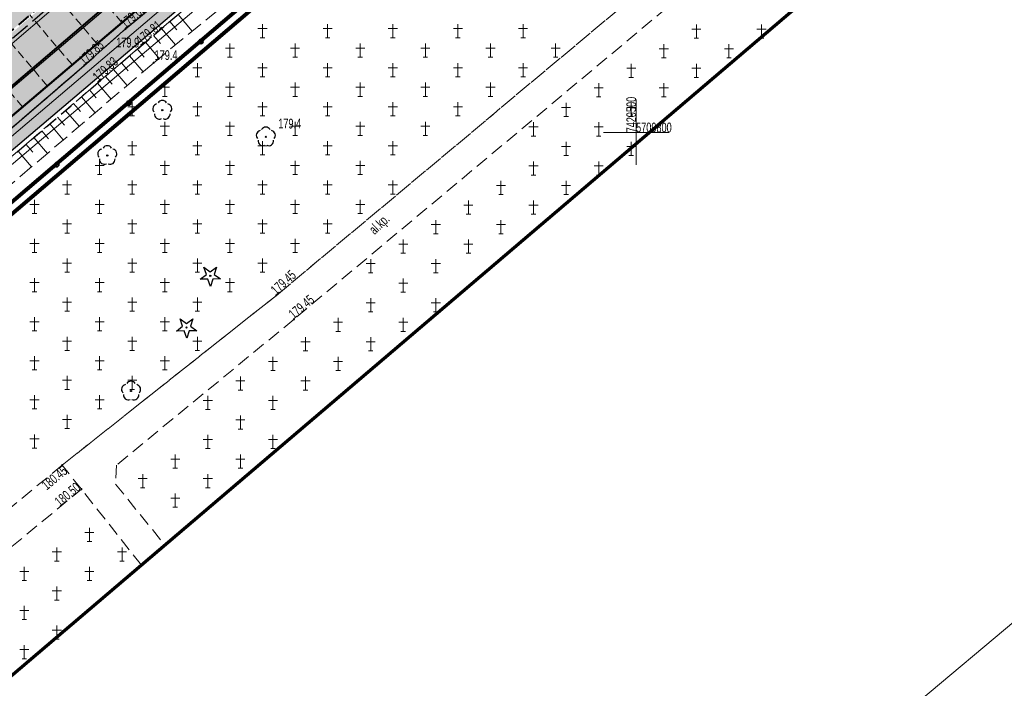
# Model space of a CAD drawing. Header units: metres. Extents: x 7429064 to 7431133, y 5709479 to 5714472.
# Tile 33 of 140: x 7429453 to 7429528, y 5709757 to 5709809. Entities that reach past the tile are written whole.
import ezdxf
from ezdxf.enums import TextEntityAlignment as Align

# ---------------------------------------------------------------- set-up
doc = ezdxf.new("R2010")
doc.units = ezdxf.units.M
for name, pattern in [('1', [0]), ('2_BUBZ02', [1.75, 1.25, -0.5]), ('2_KTCR01', [1.5, 1, -0.5]), ('2_KTCR02', [1.5, 1, -0.5]), ('2_KTJZ01', [2, 1.5, -0.5]), ('2_KTKR01', [0]), ('2_KTPL01', [2, 1.5, -0.5]), ('2_PTCM', [1.5, 1, -0.5]), ('3_1', [0]), ('3_BUBZ02', [1.75, 1.25, -0.5]), ('3_BUBZ02G', [1.75, 1.25, -0.5]), ('3_KTCR01', [1.5, 1, -0.5]), ('3_KTCR02', [1.5, 1, -0.5]), ('3_KTJZ01', [2, 1.5, -0.5]), ('3_KTKR01', [0]), ('3_KTPL01', [2, 1.5, -0.5]), ('3_PTCM', [1.5, 1, -0.5]), ('4_SUPE_01', [0]), ('4_SUPT_01', [0]), ('4_SUPW_01', [0]), ('7_1', [0]), ('7_SUPE_01', [0]), ('7_SUPT_01', [0]), ('7_SUPW_01', [0]), ('DASHED2', [0.375, 0.25, -0.125]), ('HIDDEN', [0.375, 0.25, -0.125])]:
    doc.linetypes.add(name, pattern=pattern)
doc.layers.add('_1_Mapa', color=7, linetype='Continuous')
for name, color, linetype, lineweight in [('_D_7_PAS DROGOWY_PODZIAL', 1, 'Continuous', 50), ('_D_7_TEREN NIEZBEDNY DLA OB_BUD', 252, 'HIDDEN', 50), ('_D_8_Wymiary', 7, 'Continuous', 20), ('arkusz', 252, 'Continuous', 18), ('BUBZ_L_1', 252, '2_BUBZ02', 18), ('D_1_LINIA_KRAWĘŻNIK_BET_20_30 WYN 0-2 CM', 5, 'HIDDEN', 40), ('D_1_LINIA_KRAWĘŻNIK_BET_20_30 WYN 12 CM - III', 7, 'Continuous', 50), ('Dr-Krawędż nawierzchni', 250, 'DASHED2', 18), ('KRZYZE_L_0', 252, '1', 18), ('KRZYZE_T_0', 252, 'Continuous', 18), ('KTCR_E_T_0', 252, 'Continuous', 15), ('KTCR_L_0', 252, '2_KTCR01', 18), ('KTCR_L_1', 252, '2_KTCR02', 30), ('KTJZ_L_0', 252, '2_KTJZ01', 30), ('KTKR_L_0', 252, '2_KTKR01', 30), ('KTOK_L_4', 252, 'Continuous', 35), ('KTPL_L_0', 252, '2_KTPL01', 30), ('OBOP_T_0', 82, 'Continuous', 30), ('OBOP_T_1', 82, 'Continuous', 30), ('PTCM_L_0', 252, '2_PTCM', 18), ('RTPW_T_0', 252, 'Continuous', 15), ('RTPW_T_1', 252, 'Continuous', 15), ('SUPE_L_3', 252, '4_SUPE_01', 18), ('SUPT_L_0', 252, '4_SUPT_01', 18), ('SUPW_L_0', 252, '4_SUPW_01', 18), ('zakres', 252, 'Continuous', 70)]:
    doc.layers.add(name, color=color, linetype=linetype, lineweight=lineweight)
doc.layers.add('D_1_LINIA_OBRZEŻE_BET_6x30cm - III', color=24, linetype='Continuous', lineweight=30, transparency=0.3)
for name, color, linetype, lineweight, true_color, transparency in [('D_2_HECZ_CHODNIK_KOSTKA', 7, 'Continuous', 0, 0xf7f588, 0.35), ('D_2_HECZ_DROGI KOSTKA', 7, 'Continuous', 13, 0xffbea8, 0.3), ('D_2_HECZ_JEZDNIA KR3- NOWA KONSTRUKCJA', 7, 'Continuous', 13, 0x99e6ff, 0.3)]:
    doc.layers.add(name, color=color, linetype=linetype, lineweight=lineweight, true_color=true_color, transparency=transparency)
doc.layers.add('DZIALKA_L_0', color=7, linetype='1', lineweight=40, true_color=0x008000)
doc.styles.add('major_arial', font='arial.ttf')
doc.dimstyles.new('major_500', dxfattribs={"dimtxt": 0.8, "dimasz": 0.8, "dimexe": 0.5, "dimexo": 1, "dimgap": 0.3, "dimtad": 1, "dimzin": 1, "dimdsep": 46, "dimtxsty": 'major_arial', "dimcen": 0, "dimse1": 1, "dimse2": 1, "dimaunit": 1, "dimadec": 1, "dimazin": 0, "dimtfac": 1, "dimtix": 1, "dimtmove": 0, "dimatfit": 3, "dimfxl": 2, "dimfxlon": 1, "dimtolj": 1, "dimarcsym": 0})

# ---------------------------------------------------------------- blocks, each defined once
blk = doc.blocks.new('*D17')
at = {"layer": '_D_8_Wymiary', "color": 0, "lineweight": -2, "transparency": 16777216}
for p, q in [((7429475.119, 5709822.137), (7429474.388, 5709822.999)), ((7429446.728, 5709798.873), (7429474.101, 5709822.1)), ((7429446.525, 5709797.875), (7429445.794, 5709798.737))]:
    blk.add_line(p, q, dxfattribs=at)
at = {"layer": '_D_8_Wymiary', "color": 0, "transparency": 16777216}
for points in [[(7429474.015, 5709822.202), (7429474.188, 5709821.998), (7429474.711, 5709822.618)], [(7429446.641, 5709798.975), (7429446.814, 5709798.772), (7429446.118, 5709798.356)]]:
    blk.add_solid(points, dxfattribs=at)
at = {"layer": 'Defpoints', "color": 0, "transparency": 16777216}
for p in [(7429474.711, 5709822.618), (7429475.766, 5709821.375), (7429447.172, 5709797.113)]:
    blk.add_point(p, dxfattribs=at)
at = {"layer": '_D_8_Wymiary', "color": 0, "transparency": 16777216, "insert": (7429459.524, 5709811.537), "char_height": 0.8, "attachment_point": 5, "rotation": 40.31443, "style": 'major_arial'}
blk.add_mtext('\\A1;15szt.x2.50\\P37.50', dxfattribs=at)
blk = doc.blocks.new('3_OBOP02_01')
at = {"linetype": 'Continuous'}
blk.add_circle((0, 0), 0.045, dxfattribs=at)
for centre, start, end in [((-0.357, 0.116), 102.14447, 221.86002), ((0, 0.375), 30.14012, 149.85988), ((0.357, 0.116), 318.13998, 77.85553), ((-0.22, -0.303), 174.14818, 293.85423), ((0.22, -0.303), 246.14577, 5.85182)]:
    blk.add_arc(centre, 0.375, start, end, dxfattribs=at)
blk = doc.blocks.new('3_OBOP01_01')
at = {"linetype": 'Continuous'}
for p, q in [((-0.78225, -0.26495), (-0.3012, 0.09375)), ((-0.3012, 0.09375), (-0.4937, 0.6621)), ((-0.4937, 0.6621), (-0.0039, 0.31545)), ((-0.0039, 0.31545), (0.4771, 0.67415)), ((0.4771, 0.67415), (0.2988, 0.1012)), ((0.2988, 0.1012), (0.7886, -0.24545)), ((-0.18225, -0.2575), (-0.78225, -0.26495)), ((0.01025, -0.82585), (-0.18225, -0.2575)), ((0.1886, -0.2529), (0.01025, -0.82585)), ((0.7886, -0.24545), (0.1886, -0.2529))]:
    blk.add_line(p, q, dxfattribs=at)
blk.add_circle((0, 0), 0.045, dxfattribs=at)
blk = doc.blocks.new('3_PTCM01')
at = {"linetype": 'Continuous'}
for p, q in [((0.35, 0.175), (-0.35, 0.175)), ((0, 0.525), (0, -0.525)), ((-0.175, -0.525), (0.175, -0.525))]:
    blk.add_line(p, q, dxfattribs=at)
blk = doc.blocks.new('3_RTPW01')
at = {"linetype": 'Continuous'}
blk.add_circle((0, 0), 0.045, dxfattribs=at)
blk = doc.blocks.new('3_RTPW02')
at = {"linetype": 'Continuous'}
blk.add_circle((0, 0), 0.045, dxfattribs=at)
blk = doc.blocks.new('X-ref_MDCP_Szara')
at = {"layer": 'arkusz', "linetype": 'Continuous'}
blk.add_line((7429981.298, 5710141.961), (7429199.933, 5709486.318), dxfattribs=at)
at = {"layer": 'BUBZ_L_1', "linetype": '3_BUBZ02G'}
for p, q in [((7429461.855, 5709806.518), (7429475.944, 5709818.444)), ((7429447.897, 5709794.573), (7429461.855, 5709806.518))]:
    blk.add_line(p, q, dxfattribs=at)
at = {"layer": 'BUBZ_L_1', "linetype": '3_BUBZ02'}
for p, q in [((7429469.29, 5709810.53), (7429462.976, 5709805.349)), ((7429462.976, 5709805.349), (7429448.928, 5709793.364))]:
    blk.add_line(p, q, dxfattribs=at)
at = {"layer": 'BUBZ_L_1', "linetype": '3_1'}
for p, q in [((7429464.843, 5709809.047), (7429465.925, 5709807.769)), ((7429464.208, 5709808.51), (7429464.745, 5709807.876)), ((7429462.954, 5709807.448), (7429463.483, 5709806.824)), ((7429463.579, 5709807.977), (7429464.645, 5709806.718)), ((7429462.334, 5709806.924), (7429463.384, 5709805.684)), ((7429461.718, 5709806.401), (7429462.243, 5709805.786)), ((7429460.491, 5709805.351), (7429461.015, 5709804.737)), ((7429461.104, 5709805.875), (7429462.154, 5709804.648)), ((7429459.878, 5709804.826), (7429460.927, 5709803.601)), ((7429458.654, 5709803.779), (7429459.701, 5709802.555)), ((7429459.266, 5709804.302), (7429459.79, 5709803.69)), ((7429458.042, 5709803.255), (7429458.566, 5709802.644)), ((7429456.821, 5709802.21), (7429457.343, 5709801.6)), ((7429457.431, 5709802.732), (7429458.477, 5709801.511)), ((7429456.211, 5709801.688), (7429457.255, 5709800.468)), ((7429454.992, 5709800.645), (7429456.035, 5709799.427)), ((7429455.601, 5709801.166), (7429456.123, 5709800.557)), ((7429454.384, 5709800.124), (7429454.905, 5709799.516)), ((7429453.776, 5709799.604), (7429454.816, 5709798.388)), ((7429452.561, 5709798.564), (7429453.6, 5709797.35)), ((7429453.168, 5709799.084), (7429453.688, 5709798.476))]:
    blk.add_line(p, q, dxfattribs=at)
at = {"layer": 'DZIALKA_L_0', "linetype": '1'}
blk.add_line((7429408.88, 5709766.76), (7429668.8, 5709988.15), dxfattribs=at)
at = {"layer": 'KRZYZE_L_0', "linetype": '1'}
for p, q in [((7429500, 5709797.5), (7429500, 5709802.5)), ((7429497.5, 5709800), (7429502.5, 5709800))]:
    blk.add_line(p, q, dxfattribs=at)
at = {"layer": 'KTCR_L_0', "linetype": '3_KTCR01'}
for p, q in [((7429472.388, 5709787.487), (7429503.393, 5709813.388)), ((7429504.66, 5709811.491), (7429473.729, 5709785.643)), ((7429455.94, 5709774.45), (7429472.388, 5709787.487)), ((7429473.729, 5709785.643), (7429460.105, 5709774.446)), ((7429455.94, 5709774.45), (7429441.84, 5709762.78)), ((7429457.42, 5709772.61), (7429455.94, 5709774.45)), ((7429457.42, 5709772.61), (7429455.94, 5709774.45)), ((7429460.105, 5709774.446), (7429460.039, 5709773.004)), ((7429460.039, 5709773.004), (7429463.829, 5709768.322)), ((7429443.99, 5709761.51), (7429457.42, 5709772.61)), ((7429462.027, 5709766.786), (7429457.42, 5709772.61))]:
    blk.add_line(p, q, dxfattribs=at)
at = {"layer": 'KTCR_L_1', "linetype": '3_KTCR02'}
for p, q in [((7429460.804, 5709807.947), (7429466.869, 5709813.004)), ((7429461.855, 5709806.518), (7429468.6, 5709812.23)), ((7429457.646, 5709805.134), (7429460.804, 5709807.947)), ((7429447.897, 5709794.573), (7429461.855, 5709806.518)), ((7429448.314, 5709797.133), (7429457.646, 5709805.134))]:
    blk.add_line(p, q, dxfattribs=at)
at = {"layer": 'KTJZ_L_0', "linetype": '3_KTJZ01'}
blk.add_line((7429463.98, 5709817.21), (7429441.05, 5709797.87), dxfattribs=at)
at = {"layer": 'KTKR_L_0', "linetype": '3_KTKR01'}
for p, q in [((7429460.804, 5709807.947), (7429466.869, 5709813.004)), ((7429457.646, 5709805.134), (7429460.804, 5709807.947)), ((7429448.314, 5709797.133), (7429457.646, 5709805.134))]:
    blk.add_line(p, q, dxfattribs=at)
at = {"layer": 'KTOK_L_4'}
for p, q in [((7429466.6, 5709806.98), (7429472.138, 5709811.708)), ((7429461.062, 5709802.252), (7429466.6, 5709806.98)), ((7429455.524, 5709797.524), (7429461.062, 5709802.252)), ((7429449.986, 5709792.796), (7429455.524, 5709797.524))]:
    blk.add_line(p, q, dxfattribs=at)
for centre in [(7429466.6, 5709806.98), (7429461.062, 5709802.252), (7429455.524, 5709797.524)]:
    blk.add_circle(centre, 0.17, dxfattribs=at)
at = {"layer": 'KTPL_L_0', "linetype": '3_KTPL01'}
for p, q in [((7429463.98, 5709817.21), (7429441.05, 5709797.87)), ((7429460.804, 5709807.947), (7429466.869, 5709813.004)), ((7429457.646, 5709805.134), (7429460.804, 5709807.947)), ((7429448.314, 5709797.133), (7429457.646, 5709805.134))]:
    blk.add_line(p, q, dxfattribs=at)
at = {"layer": 'PTCM_L_0', "linetype": '3_PTCM'}
for p, q in [((7429438.91, 5709783.34), (7429494.29, 5709830.62)), ((7429503.393, 5709813.388), (7429472.388, 5709787.487)), ((7429504.66, 5709811.491), (7429473.729, 5709785.643)), ((7429472.388, 5709787.487), (7429455.94, 5709774.45)), ((7429473.729, 5709785.643), (7429460.105, 5709774.446)), ((7429455.94, 5709774.45), (7429441.84, 5709762.78)), ((7429460.105, 5709774.446), (7429460.039, 5709773.004)), ((7429460.039, 5709773.004), (7429463.829, 5709768.322)), ((7429443.99, 5709761.51), (7429457.42, 5709772.61)), ((7429462.027, 5709766.786), (7429457.42, 5709772.61))]:
    blk.add_line(p, q, dxfattribs=at)
at = {"layer": 'SUPE_L_3', "linetype": '7_SUPE_01'}
blk.add_line((7429446.29, 5709794.79), (7429478.4, 5709822.09), dxfattribs=at)
at = {"layer": 'SUPT_L_0', "linetype": '7_SUPT_01'}
blk.add_line((7429444.55, 5709791.2), (7429481.84, 5709822.66), dxfattribs=at)
at = {"layer": 'SUPW_L_0', "linetype": '7_SUPW_01'}
blk.add_line((7429369.46, 5709736.3), (7429593.18, 5709927.23), dxfattribs=at)
at = {"layer": 'SUPW_L_0', "linetype": '7_1'}
blk.add_line((7429369.46, 5709736.3), (7429593.18, 5709927.23), dxfattribs=at)
at = {"layer": 'zakres', "linetype": 'Continuous', "lineweight": 70, "flags": 128}
blk.add_lwpolyline([(7429664.145, 5709938.943), (7429404.226, 5709717.554)], dxfattribs=at)
at = {"layer": 'OBOP_T_0'}
for p in [(7429467.319, 5709788.991), (7429465.494, 5709785.018)]:
    blk.add_blockref('3_OBOP01_01', p, dxfattribs=at)
at = {"layer": 'OBOP_T_1'}
for p in [(7429463.634, 5709801.702), (7429471.578, 5709799.656), (7429459.411, 5709798.231), (7429461.235, 5709780.151)]:
    blk.add_blockref('3_OBOP02_01', p, dxfattribs=at)
at = {"layer": 'PTCM_L_0'}
for p in [(7429471.325, 5709807.793), (7429476.325, 5709807.793), (7429481.325, 5709807.793), (7429486.325, 5709807.793), (7429491.325, 5709807.793), (7429504.627, 5709807.748), (7429509.627, 5709807.748), (7429468.825, 5709806.293), (7429473.825, 5709806.293), (7429478.825, 5709806.293), (7429483.825, 5709806.293), (7429488.825, 5709806.293), (7429493.825, 5709806.293), (7429502.127, 5709806.248), (7429507.127, 5709806.248), (7429466.325, 5709804.793), (7429471.325, 5709804.793), (7429476.325, 5709804.793), (7429481.325, 5709804.793), (7429486.325, 5709804.793), (7429491.325, 5709804.793), (7429499.627, 5709804.748), (7429504.627, 5709804.748), (7429463.825, 5709803.293), (7429468.825, 5709803.293), (7429473.825, 5709803.293), (7429478.825, 5709803.293), (7429483.825, 5709803.293), (7429488.825, 5709803.293), (7429497.127, 5709803.248), (7429502.127, 5709803.248), (7429461.325, 5709801.793), (7429466.325, 5709801.793), (7429471.325, 5709801.793), (7429476.325, 5709801.793), (7429481.325, 5709801.793), (7429486.325, 5709801.793), (7429494.627, 5709801.748), (7429499.627, 5709801.748), (7429463.825, 5709800.293), (7429468.825, 5709800.293), (7429473.825, 5709800.293), (7429478.825, 5709800.293), (7429483.825, 5709800.293), (7429492.127, 5709800.248), (7429497.127, 5709800.248), (7429461.325, 5709798.793), (7429466.325, 5709798.793), (7429471.325, 5709798.793), (7429476.325, 5709798.793), (7429481.325, 5709798.793), (7429494.627, 5709798.748), (7429499.627, 5709798.748), (7429458.825, 5709797.293), (7429463.825, 5709797.293), (7429468.825, 5709797.293), (7429473.825, 5709797.293), (7429478.825, 5709797.293), (7429492.127, 5709797.248), (7429497.127, 5709797.248), (7429456.325, 5709795.793), (7429461.325, 5709795.793), (7429466.325, 5709795.793), (7429471.325, 5709795.793), (7429476.325, 5709795.793), (7429481.325, 5709795.793), (7429489.627, 5709795.748), (7429494.627, 5709795.748), (7429453.825, 5709794.293), (7429458.825, 5709794.293), (7429463.825, 5709794.293), (7429468.825, 5709794.293), (7429473.825, 5709794.293), (7429478.825, 5709794.293), (7429487.127, 5709794.248), (7429492.127, 5709794.248), (7429456.325, 5709792.793), (7429461.325, 5709792.793), (7429466.325, 5709792.793), (7429471.325, 5709792.793), (7429476.325, 5709792.793), (7429484.627, 5709792.748), (7429489.627, 5709792.748), (7429453.825, 5709791.293), (7429458.825, 5709791.293), (7429463.825, 5709791.293), (7429468.825, 5709791.293), (7429473.825, 5709791.293), (7429482.127, 5709791.248), (7429487.127, 5709791.248), (7429456.325, 5709789.793), (7429461.325, 5709789.793), (7429466.325, 5709789.793), (7429471.325, 5709789.793), (7429479.627, 5709789.748), (7429484.627, 5709789.748), (7429453.825, 5709788.293), (7429458.825, 5709788.293), (7429463.825, 5709788.293), (7429468.825, 5709788.293), (7429482.127, 5709788.248), (7429456.325, 5709786.793), (7429461.325, 5709786.793), (7429466.325, 5709786.793), (7429479.627, 5709786.748), (7429484.627, 5709786.748), (7429453.825, 5709785.293), (7429458.825, 5709785.293), (7429463.825, 5709785.293), (7429477.127, 5709785.248), (7429482.127, 5709785.248), (7429456.325, 5709783.793), (7429461.325, 5709783.793), (7429466.325, 5709783.793), (7429474.627, 5709783.748), (7429479.627, 5709783.748), (7429453.825, 5709782.293), (7429458.825, 5709782.293), (7429463.825, 5709782.293), (7429472.127, 5709782.248), (7429477.127, 5709782.248), (7429456.325, 5709780.793), (7429461.325, 5709780.793), (7429469.627, 5709780.748), (7429474.627, 5709780.748), (7429453.825, 5709779.293), (7429458.825, 5709779.293), (7429467.127, 5709779.248), (7429472.127, 5709779.248), (7429456.325, 5709777.793), (7429469.627, 5709777.748), (7429453.825, 5709776.293), (7429467.127, 5709776.248), (7429472.127, 5709776.248), (7429464.627, 5709774.748), (7429469.627, 5709774.748), (7429462.127, 5709773.248), (7429467.127, 5709773.248), (7429464.627, 5709771.748), (7429458.04, 5709769.12), (7429455.54, 5709767.62), (7429460.54, 5709767.62), (7429453.04, 5709766.12), (7429458.04, 5709766.12), (7429455.54, 5709764.62), (7429453.04, 5709763.12), (7429455.54, 5709761.62), (7429453.04, 5709760.12)]:
    blk.add_blockref('3_PTCM01', p, dxfattribs=at)
at = {"layer": 'RTPW_T_0'}
for p in [(7429461.855, 5709806.518), (7429462.976, 5709805.349), (7429471.578, 5709799.656)]:
    blk.add_blockref('3_RTPW01', p, dxfattribs=at)
at = {"layer": 'RTPW_T_1'}
for p in [(7429460.804, 5709807.947), (7429462.025, 5709806.709), (7429457.646, 5709805.134), (7429458.718, 5709803.865), (7429472.388, 5709787.487), (7429473.729, 5709785.643), (7429455.94, 5709774.45), (7429457.42, 5709772.61)]:
    blk.add_blockref('3_RTPW02', p, dxfattribs=at)
at = {"layer": 'KRZYZE_T_0', "width": 0.7}
blk.add_text('7429500', height=0.75, rotation=90, dxfattribs=at).set_placement((7429500, 5709800))
blk.add_text('5709800', height=0.75, dxfattribs=at).set_placement((7429500, 5709800))
at = {"layer": 'KTCR_E_T_0', "width": 0.7}
blk.add_text('al.kp.', height=0.75, rotation=43.21009, dxfattribs=at).set_placement((7429480.345, 5709792.89), align=Align.MIDDLE)
at = {"layer": 'RTPW_T_0', "width": 0.7}
blk.add_text('179.9', height=0.75, dxfattribs=at).set_placement((7429461.855, 5709806.518), align=Align.RIGHT)
blk.add_text('179.4', height=0.75, dxfattribs=at).set_placement((7429463.04, 5709806.308), align=Align.TOP_LEFT)
blk.add_text('179.4', height=0.75, dxfattribs=at).set_placement((7429472.532, 5709800.301))
at = {"layer": 'RTPW_T_1', "width": 0.7}
for s, rotation, p in [('179.68', 40.74404, (7429460.804, 5709807.947)), ('179.81', 39.54812, (7429462.025, 5709806.709)), ('179.85', 42.86301, (7429457.646, 5709805.134)), ('179.83', 42.37104, (7429458.718, 5709803.865)), ('179.45', 42.57805, (7429472.388, 5709787.487)), ('179.45', 39.88466, (7429473.729, 5709785.643))]:
    blk.add_text(s, height=0.75, rotation=rotation, dxfattribs=at).set_placement(p)
blk.add_text('180.45', height=0.75, rotation=39.61317, dxfattribs=at).set_placement((7429455.94, 5709774.45), align=Align.TOP_RIGHT)
blk.add_text('180.50', height=0.75, rotation=39.574, dxfattribs=at).set_placement((7429457.42, 5709772.61), align=Align.RIGHT)

msp = doc.modelspace()

# ---------------------------------------------------------------- hatches: boundary and pattern name
at = {"layer": 'D_2_HECZ_CHODNIK_KOSTKA', "transparency": 33554585}
h = msp.add_hatch(color=256, dxfattribs=at)
h.dxf.hatch_style = 1
edge = h.paths.add_edge_path()
edge.add_line((7429611.715, 5709933.539), (7429609.355, 5709934.501))
edge.add_line((7429609.355, 5709934.501), (7429596.138, 5709923.189))
edge.add_line((7429596.138, 5709923.189), (7429592.463, 5709920.763))
edge.add_arc((7429606.237, 5709899.9), 25, 123.43399, 130.55901)
edge.add_line((7429589.981, 5709918.893), (7429507.49, 5709848.292))
edge.add_line((7429507.49, 5709848.292), (7429417.816, 5709772.204))
edge.add_line((7429417.816, 5709772.204), (7429413.427, 5709768.48))
edge.add_line((7429413.427, 5709768.48), (7429407.995, 5709766.13))
edge.add_line((7429407.995, 5709766.13), (7429408.287, 5709764.077))
edge.add_line((7429408.287, 5709764.077), (7429414.494, 5709766.762))
edge.add_line((7429414.494, 5709766.762), (7429508.787, 5709846.77))
edge.add_line((7429508.787, 5709846.77), (7429591.282, 5709917.374))
edge.add_arc((7429606.237, 5709899.9), 23, 123.43399, 130.55901, ccw=False)
edge.add_line((7429593.564, 5709919.094), (7429599.13, 5709922.769))
edge.add_line((7429599.13, 5709922.769), (7429611.715, 5709933.539))
at = {"layer": 'D_2_HECZ_DROGI KOSTKA'}
h = msp.add_hatch(color=256, dxfattribs=at)
h.dxf.hatch_style = 1
edge = h.paths.add_edge_path()
edge.add_line((7429473.574, 5709825.875), (7429443.389, 5709800.263))
edge.add_arc((7429443.764, 5709798.811), 1.5, 40.31443, 104.47249, ccw=False)
edge.add_line((7429444.908, 5709799.782), (7429447.172, 5709797.113))
edge.add_line((7429447.172, 5709797.113), (7429475.766, 5709821.375))
edge.add_line((7429475.766, 5709821.375), (7429473.825, 5709823.662))
edge.add_arc((7429475.35, 5709824.956), 2, 152.64607, 220.31443, ccw=False)
at = {"layer": 'D_2_HECZ_JEZDNIA KR3- NOWA KONSTRUKCJA'}
h = msp.add_hatch(color=256, dxfattribs=at)
h.dxf.hatch_style = 1
edge = h.paths.add_edge_path()
edge.add_arc((7429610.557, 5709990.469), 30, 310.55901, 314.29353)
edge.add_arc((7429610.557, 5709990.469), 30, 314.29353, 325.39412)
edge.add_line((7429635.249, 5709973.431), (7429635.899, 5709972.672))
edge.add_line((7429635.899, 5709972.672), (7429667.702, 5709999.89))
edge.add_line((7429667.702, 5709999.89), (7429675.246, 5710006.347))
edge.add_line((7429675.246, 5710006.347), (7429712.724, 5710038.423))
edge.add_line((7429712.724, 5710038.423), (7429823.828, 5710132.378))
edge.add_line((7429823.828, 5710132.378), (7429834.316, 5710141.377))
edge.add_line((7429834.316, 5710141.377), (7429846.156, 5710151.524))
edge.add_line((7429846.156, 5710151.524), (7429850.099, 5710146.734))
edge.add_line((7429850.099, 5710146.734), (7429838.187, 5710136.85))
edge.add_line((7429838.187, 5710136.85), (7429827.698, 5710127.833))
edge.add_line((7429827.698, 5710127.833), (7429716.613, 5710033.854))
edge.add_line((7429716.613, 5710033.854), (7429633.474, 5709962.699))
edge.add_arc((7429636.726, 5709958.9), 5, 130.55901, 193.25708)
edge.add_line((7429631.859, 5709957.753), (7429636.051, 5709939.958))
edge.add_line((7429636.051, 5709939.958), (7429630.653, 5709938.888))
edge.add_line((7429630.653, 5709938.888), (7429629.491, 5709943.821))
edge.add_arc((7429623.651, 5709942.445), 6, 13.25708, 130.55901)
edge.add_line((7429619.749, 5709947.003), (7429619.729, 5709946.986))
edge.add_line((7429619.729, 5709946.986), (7429617.779, 5709949.265))
edge.add_line((7429617.779, 5709949.265), (7429606.383, 5709939.512))
edge.add_line((7429606.383, 5709939.512), (7429594.274, 5709929.149))
edge.add_line((7429594.274, 5709929.149), (7429594.825, 5709928.314))
edge.add_line((7429594.825, 5709928.314), (7429589.708, 5709924.935))
edge.add_arc((7429606.237, 5709899.9), 30, 123.43399, 130.55901)
edge.add_line((7429586.73, 5709922.692), (7429529.23, 5709873.48))
edge.add_line((7429529.23, 5709873.48), (7429502.179, 5709850.343))
edge.add_line((7429502.179, 5709850.343), (7429339.523, 5709712.33))
edge.add_arc((7429194.822, 5709882.942), 223.711, 294.66533, 310.3021, ccw=False)
edge.add_arc((7429190.304, 5709894.737), 236.317, 290.79615, 294.46753, ccw=False)
edge.add_line((7429274.207, 5709673.816), (7429245.41, 5709663.13))
edge.add_line((7429245.41, 5709663.13), (7429242.106, 5709661.907))
edge.add_line((7429242.106, 5709661.907), (7429240.354, 5709666.717))
edge.add_line((7429240.354, 5709666.717), (7429244.254, 5709668.201))
edge.add_line((7429244.254, 5709668.201), (7429272.082, 5709679.428))
edge.add_arc((7429195.246, 5709882.369), 217, 290.73736, 310.31443)
edge.add_line((7429335.641, 5709716.905), (7429500.355, 5709856.664))
edge.add_line((7429500.355, 5709856.664), (7429629.269, 5709966.997))
edge.add_line((7429629.269, 5709966.997), (7429630.064, 5709967.677))

# ---------------------------------------------------------------- linework, layer by layer
at = {"layer": '_D_7_PAS DROGOWY_PODZIAL', "ltscale": 0.2, "const_width": 0.3, "elevation": 0, "flags": 128}
msp.add_lwpolyline([(7429615.633, 5709934.224), (7429410.418, 5709759.095), (7429398.167, 5709757.635)], dxfattribs=at)
at = {"layer": '_D_7_TEREN NIEZBEDNY DLA OB_BUD', "ltscale": 10, "const_width": 0.3, "flags": 128}
msp.add_lwpolyline([(7429838.642, 5710133.498), (7429838.163, 5710130.983), (7429669.785, 5709988.07), (7429674.221, 5709982.833), (7429665.132, 5709974.906), (7429667.705, 5709971.871), (7429662.832, 5709967.707), (7429665.637, 5709964.494), (7429637.109, 5709939.516), (7429616.438, 5709933.991), (7429410.711, 5709758.425), (7429398.46, 5709756.965), (7429363.725, 5709727.377), (7429364.497, 5709726.485), (7429330.157, 5709696.304), (7429317.553, 5709687.475), (7429303.139, 5709679.24), (7429296.402, 5709677.454), (7429295.854, 5709678.755), (7429285.213, 5709675.171), (7429285.468, 5709665.629), (7429278.469, 5709665.47), (7429278.347, 5709670.061), (7429254.481, 5709660.887), (7429229.937, 5709651.368), (7429224.487, 5709665.833), (7429244.657, 5709675.131), (7429249.847, 5709679.192), (7429269.079, 5709686.95), (7429282.549, 5709692.752), (7429296.468, 5709699.803), (7429307.464, 5709706.348), (7429318.986, 5709714.248), (7429330.313, 5709723.204), (7429495.004, 5709862.943), (7429615.273, 5709965.877), (7429632.42, 5709989.108), (7429648.373, 5710002.762), (7429661.377, 5710006.8), (7429669.911, 5710012.64), (7429707.476, 5710044.593), (7429834.508, 5710152.316), (7429838.121, 5710158.939), (7429844.755, 5710193.28), (7429843.741, 5710206.48), (7429852.314, 5710203.598), (7429849.368, 5710188.375), (7429850.227, 5710185.684), (7429848.746, 5710185.163), (7429846.827, 5710175.247), (7429842.58, 5710153.283), (7429856.534, 5710164.104), (7429864.199, 5710154.59)], close=True, dxfattribs=at)
at = {"layer": 'D_1_LINIA_KRAWĘŻNIK_BET_20_30 WYN 0-2 CM', "ltscale": 4, "flags": 128}
msp.add_lwpolyline([(7429473.938, 5709826.381), (7429442.794, 5709799.955)], dxfattribs=at)
at = {"layer": 'D_1_LINIA_KRAWĘŻNIK_BET_20_30 WYN 12 CM - III', "flags": 128}
msp.add_lwpolyline([(7429447.172, 5709797.113), (7429475.766, 5709821.375)], dxfattribs=at)
at = {"layer": 'D_1_LINIA_OBRZEŻE_BET_6x30cm - III', "flags": 128}
msp.add_lwpolyline([(7429408.287, 5709764.077), (7429414.494, 5709766.762), (7429508.787, 5709846.77), (7429591.282, 5709917.374, -0.031099), (7429593.564, 5709919.094), (7429599.13, 5709922.769), (7429611.715, 5709933.539), (7429615.743, 5709934.682), (7429615.845, 5709934.277)], format="xyb", dxfattribs=at)
at = {"layer": 'Dr-Krawędż nawierzchni', "ltscale": 2.5, "flags": 128}
for points in [[(7429460.516, 5709808.435), (7429457.281, 5709812.247)], [(7429458.61, 5709806.817), (7429455.375, 5709810.63)], [(7429456.704, 5709805.2), (7429453.469, 5709809.013)], [(7429454.797, 5709803.583), (7429451.562, 5709807.395)], [(7429452.891, 5709801.965), (7429449.656, 5709805.778)]]:
    msp.add_lwpolyline(points, dxfattribs=at)

# ---------------------------------------------------------------- block references
at = {"layer": '_1_Mapa'}
msp.add_blockref('X-ref_MDCP_Szara', (0, 0), dxfattribs=at)

# ---------------------------------------------------------------- dimensions: what is measured, and where the dimension line sits
at = {"layer": '_D_8_Wymiary'}
dim = msp.add_aligned_dim(p1=(7429447.172, 5709797.113), p2=(7429475.766, 5709821.375), distance=1.63, text='15szt.x2.50\\P<>', dimstyle='major_500', override={"dimse1": 0, "dimse2": 0}, dxfattribs=at)
dim.commit()
dim.dimension.update_dxf_attribs({"geometry": '*D17', "text_midpoint": (7429459.524, 5709811.537)})

doc.saveas('drawing.dxf')
